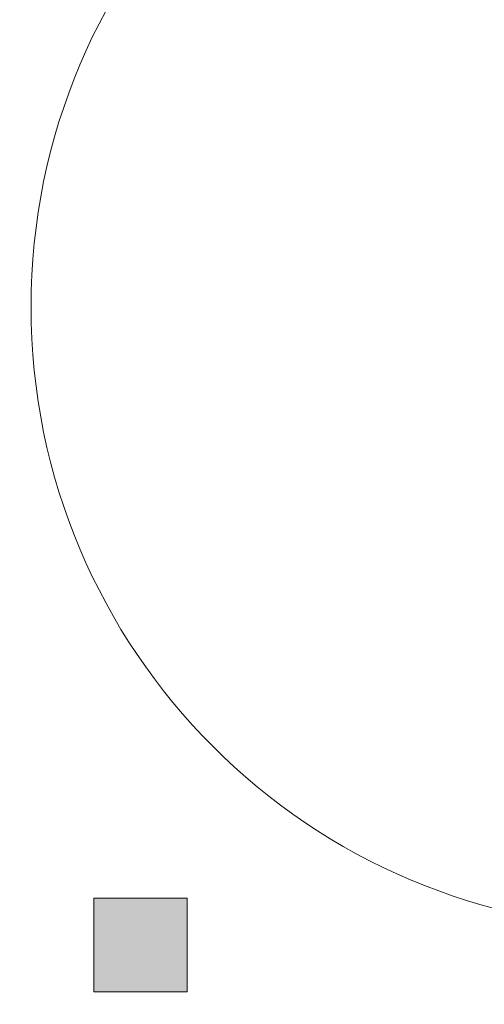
# Model space of a CAD drawing. Header units: millimetres. Extents: x 747415 to 1601423, y -236173 to 551995.
# Tile 183 of 242: x 1081216 to 1083455, y 19809 to 24549. Entities that reach past the tile are written whole.
import ezdxf

# ---------------------------------------------------------------- set-up
doc = ezdxf.new("R2010")
doc.units = ezdxf.units.MM
doc.header["$LTSCALE"] = 100
doc.header["$MEASUREMENT"] = 0
doc.layers.add('T--L9042_BOMEN', color=84, linetype='CONTINUOUS', lineweight=0)
doc.layers.add('T--L9052_Straatkolken', color=240, linetype='CONTINUOUS', lineweight=0)
doc.layers.add('T--L9064_Glasvezel', color=54, linetype='CONTINUOUS')
doc.styles.add('vddonk Arial', font='arial.ttf')
doc.dimstyles.new('Gebr vd Donk', dxfattribs={"dimtxt": 1.5, "dimasz": 1.5, "dimexe": 0, "dimexo": 0, "dimgap": 0.3, "dimtad": 1, "dimdec": 1, "dimzin": 0, "dimdsep": 46, "dimtxsty": 'vddonk Arial', "dimcen": 0.1, "dimclrd": 6, "dimclre": 6, "dimclrt": 6, "dimadec": 0, "dimazin": 0, "dimtfac": 1, "dimtdec": 1, "dimtmove": 0, "dimatfit": 0, "dimfxl": 1, "dimtolj": 1, "dimtzin": 0, "dimlwd": 18, "dimlwe": 18, "dimarcsym": 0})

# ---------------------------------------------------------------- blocks, each defined once
blk = doc.blocks.new('boom nieuw')
at = {"layer": 'T--L9042_BOMEN'}
blk.add_circle((-2.842170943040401e-14, 8.575259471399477e-07), 0.4287631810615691, dxfattribs=at)

msp = doc.modelspace()

# ---------------------------------------------------------------- hatches: boundary and pattern name
at = {"layer": 'T--L9052_Straatkolken', "linetype": 'Continuous'}
h = msp.add_hatch(color=256, dxfattribs=at)
h.dxf.hatch_style = 1
h.paths.add_polyline_path([(1082023.24451247, 20319.34456060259), (1081573.24451247, 20319.34456060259), (1081573.24451247, 19869.34456060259), (1082023.24451247, 19869.34456060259)])

# ---------------------------------------------------------------- linework, layer by layer
msp.add_lwpolyline([(1081573.24451247, 19869.34456060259), (1082023.24451247, 19869.34456060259), (1082023.24451247, 20319.34456060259), (1081573.24451247, 20319.34456060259)], close=True, dxfattribs=at)

# ---------------------------------------------------------------- block references
at = {"layer": 'T--L9042_BOMEN', "xscale": 6982.635217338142, "yscale": 6982.635217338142, "zscale": 6982.635217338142, "rotation": 226.390364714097}
msp.add_blockref('boom nieuw', (1084264.82375979, 23166.55385391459), dxfattribs=at)

# ---------------------------------------------------------------- texts
at = {"layer": 'T--L9064_Glasvezel', "linetype": 'Continuous', "insert": (1064757.91840804, 16935.44191872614), "char_height": 1499.999999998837, "attachment_point": 9, "rotation": 228.70932357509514, "style": 'vddonk Arial'}
msp.add_mtext('Entry point: 3007-(KNNGWLLM1CLLG)-IC', dxfattribs=at)

# ---------------------------------------------------------------- leaders
at = {"layer": 'T--L9064_Glasvezel', "linetype": 'Continuous', "annotation_type": 0, "has_hookline": 1, "hookline_direction": 1, "text_width": 39229.19508864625, "horizontal_direction": (-0.6598794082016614, -0.7513715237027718, 0)}
msp.add_leader([(1061124.504787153, 9444.188306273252), (1065321.249086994, 16440.30695111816)], dimstyle='Gebr vd Donk', override={"dimgap": 0.3, "dimtad": 0, "dimarcsym": 1}, dxfattribs=at)

doc.saveas('drawing.dxf')
